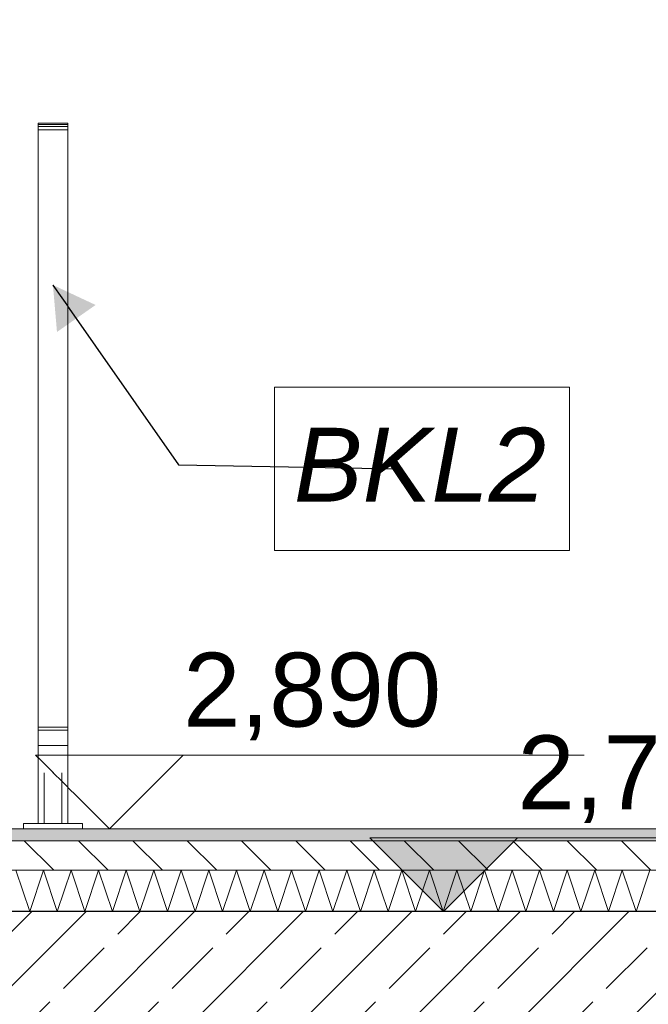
# Model space of a CAD drawing. Header units: millimetres. Extents: x 90539 to 127778, y -34922 to 14506.
# Tile 55 of 256: x 105776 to 106841, y 2593 to 4260. Entities that reach past the tile are written whole.
import ezdxf

# ---------------------------------------------------------------- set-up
doc = ezdxf.new("R2010")
doc.units = ezdxf.units.MM
doc.header["$MEASUREMENT"] = 0
doc.linetypes.add('Przerywana', pattern=[240, 120, -120])
doc.linetypes.add('Wipeout_Contour', pattern=[1000, 0, -1000])
for name, color, linetype, lineweight, true_color in [('0_Nr_pióra__85', 7, 'Continuous', 13, 0x80c2ff), ('Nowe_A-Konstrukcja Opis_Nr_pióra__78', 7, 'Continuous', 13, 0x00bb5e), ('Nowe_A-Wymiary-Wewnętrzne_Nr_pióra__45', 7, 'Continuous', 15, 0x40a5ff), ('Nowe_A-Wymiary-Wewnętrzne_Nr_pióra__85', 7, 'Continuous', 13, 0x80c2ff), ('Nowe_A-Wymiary-Zewnętrzne_Nr_pióra__45', 7, 'Continuous', 15, 0x40a5ff), ('Nowe_A-Wymiary-Zewnętrzne_Nr_pióra__85', 7, 'Continuous', 13, 0x80c2ff)]:
    doc.layers.add(name, color=color, linetype=linetype, lineweight=lineweight, true_color=true_color)
for name, color, linetype in [('Nowe_A-Balustrady-Schody', 7, 'Continuous'), ('Nowe_A-Posadzki', 7, 'Continuous'), ('Nowe_A-Stropy', 7, 'Continuous'), ('Nowe_A-Wymiary-Wewnętrzne', 7, 'Continuous'), ('Nowe_A-Wymiary-Zewnętrzne', 7, 'Continuous'), ('Nowe_A-Ściany-Konstrukcyjne', 7, 'Continuous')]:
    doc.layers.add(name, color=color, linetype=linetype)
for name, color, linetype, lineweight in [('Nowe_A-Balustrady-Schody_Nr_pióra__11', 7, 'Continuous', 13), ('Nowe_A-Balustrady-Schody_Nr_pióra__91', 7, 'Continuous', 13), ('Nowe_A-Posadzki_Nr_pióra__174', 7, 'Continuous', 5), ('Nowe_A-Posadzki_Nr_pióra__9', 7, 'Continuous', 13), ('Nowe_A-Stropy_Nr_pióra__29', 7, 'Continuous', 25), ('Nowe_A-Wymiary-Wewnętrzne_Nr_pióra__46', 5, 'Continuous', 15), ('Nowe_A-Wymiary-Zewnętrzne_Nr_pióra__46', 5, 'Continuous', 15)]:
    doc.layers.add(name, color=color, linetype=linetype, lineweight=lineweight)
doc.styles.add('STYL_AUTOMATYCZNY_2', font='arial.ttf')
doc.styles.add('STYL_AUTOMATYCZNY_3', font='arial.ttf')
doc.dimstyles.new('STYL_AUTOMATYCZNY__1', dxfattribs={"dimtxt": 125, "dimasz": 47.5, "dimexe": 0.18, "dimexo": 20, "dimgap": 0, "dimtad": 1, "dimdec": 1, "dimlfac": 0.1, "dimzin": 0, "dimdsep": 46, "dimtxsty": 'STYL_AUTOMATYCZNY_2', "dimblk": 'ARROWHEAD_11', "dimblk1": 'ARROWHEAD_11', "dimblk2": 'ARROWHEAD_11', "dimcen": 0.09, "dimclrd": 256, "dimclre": 256, "dimclrt": 5, "dimadec": 1, "dimazin": 0, "dimtfac": 1, "dimtdec": 4, "dimtmove": 0, "dimatfit": 3, "dimfxl": 0, "dimtolj": 1, "dimtzin": 0, "dimarcsym": 0})
doc.dimstyles.new('STYL_AUTOMATYCZNY__3', dxfattribs={"dimtxt": 0.18, "dimasz": 76, "dimexe": 0.18, "dimexo": 0.0625, "dimgap": 0, "dimtad": 0, "dimtih": 1, "dimtoh": 1, "dimdec": 4, "dimzin": 0, "dimdsep": 46, "dimcen": 0.09, "dimadec": 0, "dimazin": 0, "dimtfac": 1, "dimtdec": 4, "dimtmove": 0, "dimatfit": 3, "dimldrblk": 'ARROWHEAD_16', "dimfxl": 0, "dimtolj": 1, "dimtzin": 0, "dimarcsym": 0})

# ---------------------------------------------------------------- blocks, each defined once
blk = doc.blocks.new('ElemPrzekroju_43')
at = {"color": 254, "linetype": 'Wipeout_Contour', "lineweight": 0, "ltscale": 2119545.895262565}
blk.add_wipeout([(105732.6, 3738.7), (105707.6, 3738.7), (105707.6, 3070), (105732.6, 3070), (105732.6, 3060), (105707.6, 3060), (105707.6, 2890), (105782.6, 2890), (105782.6, 2898.9), (105807.6, 2898.9), (105807.6, 4084.7), (105857.6, 4084.7), (105857.6, 2898.9), (105882.6, 2898.9), (105882.6, 2890), (107307.6, 2890), (107307.6, 4260), (105707.6, 4260), (105707.6, 3748.7), (105732.6, 3748.7)], dxfattribs=at).dxf.layer = 'Nowe_A-Ściany-Konstrukcyjne'
blk = doc.blocks.new('ElemPrzekroju_142')
at = {"layer": 'Nowe_A-Stropy', "linetype": 'Continuous', "lineweight": 0, "true_color": 0x000000}
h = blk.add_hatch(dxfattribs=at)
h.set_pattern_fill('Beton_zbrojony', color=18, style=0, pattern_type=2)
h.set_pattern_definition([(45, (0, 0), (-91.92388, 91.92388), []), (45, (-45.96, 45.96), (-91.92388, 91.92388), [97.5, -32.5])])
h.paths.add_polyline_path([(102207.6, 2550), (102217.6, 2550), (107307.6, 2550), (107317.6, 2550), (107317.6, 2750), (102207.6, 2750)])
at = {"layer": 'Nowe_A-Stropy_Nr_pióra__29', "color": 7, "linetype": 'Continuous', "lineweight": 25}
blk.add_line((107317.6, 2750), (102207.6, 2750), dxfattribs=at)
blk = doc.blocks.new('*X375')
at = {"layer": 'Nowe_A-Posadzki_Nr_pióra__174', "color": 7, "linetype": 'Continuous', "lineweight": 5}
for p, q in [((105770, 2820), (105793.3, 2750)), ((105793.3, 2750), (105816.7, 2820)), ((105816.7, 2820), (105840, 2750)), ((105840, 2750), (105863.3, 2820)), ((105863.3, 2820), (105886.7, 2750)), ((105886.7, 2750), (105910, 2820)), ((105910, 2820), (105933.3, 2750)), ((105933.3, 2750), (105956.7, 2820)), ((105956.7, 2820), (105980, 2750)), ((105980, 2750), (106003.3, 2820)), ((106003.3, 2820), (106026.7, 2750)), ((106026.7, 2750), (106050, 2820)), ((106050, 2820), (106073.3, 2750)), ((106073.3, 2750), (106096.7, 2820)), ((106096.7, 2820), (106120, 2750)), ((106120, 2750), (106143.3, 2820)), ((106143.3, 2820), (106166.7, 2750)), ((106166.7, 2750), (106190, 2820)), ((106190, 2820), (106213.3, 2750)), ((106213.3, 2750), (106236.7, 2820)), ((106236.7, 2820), (106260, 2750)), ((106260, 2750), (106283.3, 2820)), ((106283.3, 2820), (106306.7, 2750)), ((106306.7, 2750), (106330, 2820)), ((106330, 2820), (106353.3, 2750)), ((106353.3, 2750), (106376.7, 2820)), ((106376.7, 2820), (106400, 2750)), ((106400, 2750), (106423.3, 2820)), ((106423.3, 2820), (106446.7, 2750)), ((106446.7, 2750), (106470, 2820)), ((106470, 2820), (106493.3, 2750)), ((106493.3, 2750), (106516.7, 2820)), ((106516.7, 2820), (106540, 2750)), ((106540, 2750), (106563.3, 2820)), ((106563.3, 2820), (106586.7, 2750)), ((106586.7, 2750), (106610, 2820)), ((106610, 2820), (106633.3, 2750)), ((106633.3, 2750), (106656.7, 2820)), ((106656.7, 2820), (106680, 2750)), ((106680, 2750), (106703.3, 2820)), ((106703.3, 2820), (106726.7, 2750)), ((106726.7, 2750), (106750, 2820)), ((106750, 2820), (106773.3, 2750)), ((106773.3, 2750), (106796.7, 2820)), ((106796.7, 2820), (106820, 2750)), ((106820, 2750), (106843.3, 2820))]:
    blk.add_line(p, q, dxfattribs=at)
blk = doc.blocks.new('ElemPrzekroju_324')
at = {"layer": 'Nowe_A-Posadzki', "linetype": 'Continuous', "lineweight": 0, "true_color": 0xbb9a81}
blk.add_hatch(color=33, dxfattribs=at).paths.add_polyline_path([(107317.6, 2890), (99177.6, 2890), (99177.6, 2870), (107317.6, 2870)])
at = {"layer": 'Nowe_A-Posadzki', "linetype": 'Continuous', "lineweight": 0, "true_color": 0x000000}
h = blk.add_hatch(dxfattribs=at)
h.set_pattern_fill('Cegła_zwykła', color=18, style=0, pattern_type=2)
h.set_pattern_definition([(135, (0, 0), (45.96194, 45.96194), [])])
h.paths.add_polyline_path([(99177.6, 2870), (99177.6, 2820), (107317.6, 2820), (107317.6, 2870)])
at = {"layer": 'Nowe_A-Posadzki_Nr_pióra__9', "color": 7, "linetype": 'Continuous', "lineweight": 13}
for p, q in [((107317.6, 2870), (99177.6, 2870)), ((107317.6, 2820), (99177.6, 2820))]:
    blk.add_line(p, q, dxfattribs=at)
at = {"layer": 'Nowe_A-Posadzki_Nr_pióra__9', "color": 7, "linetype": 'Continuous', "lineweight": 13, "flags": 128}
blk.add_lwpolyline([(107317.6, 2890), (102207.6, 2890), (102167.6, 2890), (100757.6, 2890)], dxfattribs=at)
at = {"layer": 'Nowe_A-Posadzki', "lineweight": 0}
blk.add_blockref('*X375', (0, 0), dxfattribs=at)
blk = doc.blocks.new('ElemPrzekroju_424')
at = {"color": 254, "linetype": 'Wipeout_Contour', "lineweight": 0, "ltscale": 423645.417942}
blk.add_wipeout([(105857.6, 4084.7), (105807.6, 4084.7), (105807.6, 4082.7), (105857.6, 4082.7)], dxfattribs=at).dxf.layer = 'Nowe_A-Balustrady-Schody'
at = {"color": 254, "linetype": 'Wipeout_Contour', "lineweight": 0, "ltscale": 423644.968362}
blk.add_wipeout([(105857.6, 4082.7), (105807.6, 4082.7), (105807.6, 4078.9), (105857.6, 4078.9)], dxfattribs=at).dxf.layer = 'Nowe_A-Balustrady-Schody'
at = {"color": 254, "linetype": 'Wipeout_Contour', "lineweight": 0, "ltscale": 423644.273843}
blk.add_wipeout([(105857.6, 4078.9), (105807.6, 4078.9), (105807.6, 4073.7), (105857.6, 4073.7)], dxfattribs=at).dxf.layer = 'Nowe_A-Balustrady-Schody'
at = {"layer": 'Nowe_A-Balustrady-Schody_Nr_pióra__11', "color": 7, "linetype": 'Continuous', "lineweight": 13}
for p, q in [((105857.6, 4084.7), (105807.6, 4084.7)), ((105807.6, 4084.7), (105807.6, 4082.7)), ((105857.6, 4084.7), (105857.6, 4082.7)), ((105857.6, 4082.7), (105807.6, 4082.7))]:
    blk.add_line(p, q, dxfattribs=at)
at = {"color": 254, "linetype": 'Wipeout_Contour', "lineweight": 0, "ltscale": 423643.420006}
blk.add_wipeout([(105857.6, 4073.7), (105807.6, 4073.7), (105807.6, 4067.8), (105857.6, 4067.8)], dxfattribs=at).dxf.layer = 'Nowe_A-Balustrady-Schody'
at = {"layer": 'Nowe_A-Balustrady-Schody_Nr_pióra__11', "color": 7, "linetype": 'Continuous', "lineweight": 13}
for p, q in [((105807.6, 4082.7), (105807.6, 4078.9)), ((105857.6, 4078.9), (105807.6, 4078.9)), ((105857.6, 4082.7), (105857.6, 4078.9))]:
    blk.add_line(p, q, dxfattribs=at)
at = {"color": 254, "linetype": 'Wipeout_Contour', "lineweight": 0, "ltscale": 423575.581265}
blk.add_wipeout([(105857.6, 4067.8), (105807.6, 4067.8), (105807.6, 3067.8), (105857.6, 3067.8)], dxfattribs=at).dxf.layer = 'Nowe_A-Balustrady-Schody'
at = {"layer": 'Nowe_A-Balustrady-Schody_Nr_pióra__11', "color": 7, "linetype": 'Continuous', "lineweight": 13}
for p, q in [((105807.6, 4078.9), (105807.6, 4073.7)), ((105857.6, 4073.7), (105807.6, 4073.7)), ((105807.6, 4073.7), (105807.6, 4067.8)), ((105857.6, 4078.9), (105857.6, 4073.7)), ((105857.6, 4073.7), (105857.6, 4067.8))]:
    blk.add_line(p, q, dxfattribs=at)
at = {"color": 254, "linetype": 'Wipeout_Contour', "lineweight": 0, "ltscale": 423507.862555}
blk.add_wipeout([(105857.6, 3067.8), (105807.6, 3067.8), (105807.6, 3062), (105857.6, 3062)], dxfattribs=at).dxf.layer = 'Nowe_A-Balustrady-Schody'
at = {"color": 254, "linetype": 'Wipeout_Contour', "lineweight": 0, "ltscale": 423507.232207}
blk.add_wipeout([(105857.6, 3062), (105807.6, 3062), (105807.6, 3056.9), (105857.6, 3056.9)], dxfattribs=at).dxf.layer = 'Nowe_A-Balustrady-Schody'
at = {"layer": 'Nowe_A-Balustrady-Schody_Nr_pióra__11', "color": 7, "linetype": 'Continuous', "lineweight": 13}
for p, q in [((105807.6, 4067.8), (105807.6, 3067.8)), ((105857.6, 4067.8), (105857.6, 3067.8))]:
    blk.add_line(p, q, dxfattribs=at)
at = {"color": 254, "linetype": 'Wipeout_Contour', "lineweight": 0, "ltscale": 423506.715704}
blk.add_wipeout([(105857.6, 3056.9), (105807.6, 3056.9), (105807.6, 3053), (105857.6, 3053)], dxfattribs=at).dxf.layer = 'Nowe_A-Balustrady-Schody'
at = {"layer": 'Nowe_A-Balustrady-Schody_Nr_pióra__11', "color": 7, "linetype": 'Continuous', "lineweight": 13}
for p, q in [((105807.6, 3067.8), (105807.6, 3062)), ((105857.6, 3067.8), (105857.6, 3062)), ((105857.6, 3062), (105807.6, 3062))]:
    blk.add_line(p, q, dxfattribs=at)
at = {"color": 254, "linetype": 'Wipeout_Contour', "lineweight": 0, "ltscale": 423505.276953}
blk.add_wipeout([(105807.6, 3053), (105807.6, 3031.9), (105857.6, 3031.9), (105857.6, 3053)], dxfattribs=at).dxf.layer = 'Nowe_A-Balustrady-Schody'
at = {"layer": 'Nowe_A-Balustrady-Schody_Nr_pióra__11', "color": 7, "linetype": 'Continuous', "lineweight": 13}
for p, q in [((105807.6, 3062), (105807.6, 3056.9)), ((105857.6, 3056.9), (105807.6, 3056.9)), ((105807.6, 3056.9), (105807.6, 3053)), ((105807.6, 3053), (105807.6, 3031.9)), ((105857.6, 3062), (105857.6, 3056.9)), ((105857.6, 3056.9), (105857.6, 3053)), ((105857.6, 3053), (105857.6, 3031.9))]:
    blk.add_line(p, q, dxfattribs=at)
blk = doc.blocks.new('ElemPrzekroju_425')
at = {"color": 254, "linetype": 'Wipeout_Contour', "lineweight": 0, "ltscale": 846990.496572}
blk.add_wipeout([(105807.6, 2898.9), (105817.6, 2898.9), (105817.6, 2984.9), (105847.6, 2984.9), (105847.6, 2898.9), (105857.6, 2898.9), (105857.6, 3031.3), (105807.6, 3031.3)], dxfattribs=at).dxf.layer = 'Nowe_A-Balustrady-Schody'
at = {"color": 254, "linetype": 'Wipeout_Contour', "lineweight": 0, "ltscale": 423504.02458}
blk.add_wipeout([(105807.6, 3031.3), (105857.6, 3031.3), (105857.6, 3031.9), (105807.6, 3031.9)], dxfattribs=at).dxf.layer = 'Nowe_A-Balustrady-Schody'
at = {"layer": 'Nowe_A-Balustrady-Schody_Nr_pióra__11', "color": 7, "linetype": 'Continuous', "lineweight": 13}
for p, q in [((105807.6, 3031.9), (105807.6, 3031.3)), ((105807.6, 3031.3), (105857.6, 3031.3)), ((105807.6, 2898.9), (105807.6, 3031.3)), ((105857.6, 3031.3), (105857.6, 3031.9)), ((105857.6, 2898.9), (105857.6, 3031.3))]:
    blk.add_line(p, q, dxfattribs=at)
blk = doc.blocks.new('ElemPrzekroju_427')
at = {"color": 254, "linetype": 'Wipeout_Contour', "lineweight": 0, "ltscale": 423493.939806}
blk.add_wipeout([(105847.6, 2898.9), (105847.6, 2984.9), (105817.6, 2984.9), (105817.6, 2898.9)], dxfattribs=at).dxf.layer = 'Nowe_A-Balustrady-Schody'
at = {"color": 254, "linetype": 'Wipeout_Contour', "lineweight": 0, "ltscale": 423488.676401}
blk.add_wipeout([(105782.6, 2890), (105882.6, 2890), (105882.6, 2898.9), (105782.6, 2898.9)], dxfattribs=at).dxf.layer = 'Nowe_A-Balustrady-Schody'
at = {"layer": 'Nowe_A-Balustrady-Schody_Nr_pióra__11', "color": 7, "linetype": 'Continuous', "lineweight": 13}
for p, q in [((105817.6, 2898.9), (105817.6, 2984.9)), ((105847.6, 2898.9), (105847.6, 2984.9))]:
    blk.add_line(p, q, dxfattribs=at)
at = {"layer": 'Nowe_A-Balustrady-Schody_Nr_pióra__91', "color": 7, "linetype": 'Continuous', "lineweight": 13}
for p, q in [((105882.6, 2898.9), (105782.6, 2898.9)), ((105782.6, 2890), (105782.6, 2898.9)), ((105882.6, 2890), (105882.6, 2898.9))]:
    blk.add_line(p, q, dxfattribs=at)
blk = doc.blocks.new('Wymiary_2', base_point=(105928.2, 2890))
at = {"layer": 'Nowe_A-Wymiary-Zewnętrzne_Nr_pióra__45', "color": 161, "linetype": 'Continuous', "lineweight": 15, "true_color": 0x40a5ff}
for p, q in [((105928.2, 2890), (105803.2, 3015)), ((105803.2, 3015), (106053.2, 3015)), ((106053.2, 3015), (105928.2, 2890)), ((106053.2, 3015), (106732.2, 3015))]:
    blk.add_line(p, q, dxfattribs=at)
at = {"layer": 'Nowe_A-Wymiary-Zewnętrzne_Nr_pióra__85', "color": 151, "linetype": 'Continuous', "lineweight": 13, "true_color": 0x80c2ff}
for q in [(105834.4, 2890), (106021.9, 2890)]:
    blk.add_line((105928.2, 2890), q, dxfattribs=at)
at = {"layer": 'Nowe_A-Wymiary-Zewnętrzne_Nr_pióra__46', "color": 5, "lineweight": 15, "insert": (106053.2, 3040), "char_height": 125, "attachment_point": 7, "style": 'STYL_AUTOMATYCZNY_2'}
blk.add_mtext('\\A1;{\\pql;\\fArial|b0|i0|c238|p0;\\W1.000000;2,890}', dxfattribs=at)
blk = doc.blocks.new('*D703')
at = {"layer": 'Nowe_A-Wymiary-Wewnętrzne_Nr_pióra__45', "linetype": 'Continuous', "lineweight": 15, "true_color": 0x40a5ff}
for points in [[(108300.4, 2890), (108301.4, 2885.2), (108304.1, 2881.2), (108308.1, 2878.5), (108312.9, 2877.5), (108317.7, 2878.5), (108321.8, 2881.2), (108324.5, 2885.2), (108325.4, 2890), (108324.5, 2894.8), (108321.8, 2898.8), (108317.7, 2901.5), (108312.9, 2902.5), (108308.1, 2901.5), (108304.1, 2898.8), (108301.4, 2894.8)], [(108300.4, 2540), (108301.4, 2535.2), (108304.1, 2531.2), (108308.1, 2528.5), (108312.9, 2527.5), (108317.7, 2528.5), (108321.8, 2531.2), (108324.5, 2535.2), (108325.4, 2540), (108324.5, 2544.8), (108321.8, 2548.8), (108317.7, 2551.5), (108312.9, 2552.5), (108308.1, 2551.5), (108304.1, 2548.8), (108301.4, 2544.8)]]:
    blk.add_hatch(color=161, dxfattribs=at).paths.add_polyline_path(points)
at = {"layer": 'Nowe_A-Wymiary-Wewnętrzne_Nr_pióra__45', "color": 161, "linetype": 'Continuous', "lineweight": 15, "true_color": 0x40a5ff}
for centre in [(108312.9, 2890), (108312.9, 2540)]:
    blk.add_circle(centre, 12.5, dxfattribs=at)
at = {"layer": 'Nowe_A-Wymiary-Wewnętrzne_Nr_pióra__85', "color": 151, "linetype": 'Continuous', "lineweight": 13, "true_color": 0x80c2ff}
for p, q in [((108300.4, 2890), (108266.1, 2890)), ((108359.8, 2890), (108325.4, 2890)), ((108312.9, 2552.5), (108312.9, 2877.5)), ((108300.4, 2540), (108266.1, 2540)), ((108359.8, 2540), (108325.4, 2540))]:
    blk.add_line(p, q, dxfattribs=at)
blk = doc.blocks.new('ARROWHEAD_11')
at = {"color": 0, "linetype": 'Continuous', "lineweight": 0}
blk.add_line((0, 0), (-1, 0), dxfattribs=at)
at = {"color": 0, "linetype": 'Continuous', "lineweight": 0, "const_width": 0.25, "flags": 128}
blk.add_lwpolyline([(-0.125, 0, 1), (0.125, 0, 1)], format="xyb", close=True, dxfattribs=at)
blk = doc.blocks.new('*D704')
at = {"layer": 'Nowe_A-Wymiary-Wewnętrzne_Nr_pióra__45', "linetype": 'Continuous', "lineweight": 15, "true_color": 0x40a5ff}
for points in [[(108300.4, 4960), (108301.4, 4955.2), (108304.1, 4951.2), (108308.1, 4948.5), (108312.9, 4947.5), (108317.7, 4948.5), (108321.8, 4951.2), (108324.5, 4955.2), (108325.4, 4960), (108324.5, 4964.8), (108321.8, 4968.8), (108317.7, 4971.5), (108312.9, 4972.5), (108308.1, 4971.5), (108304.1, 4968.8), (108301.4, 4964.8)], [(108300.4, 2890), (108301.4, 2885.2), (108304.1, 2881.2), (108308.1, 2878.5), (108312.9, 2877.5), (108317.7, 2878.5), (108321.8, 2881.2), (108324.5, 2885.2), (108325.4, 2890), (108324.5, 2894.8), (108321.8, 2898.8), (108317.7, 2901.5), (108312.9, 2902.5), (108308.1, 2901.5), (108304.1, 2898.8), (108301.4, 2894.8)]]:
    blk.add_hatch(color=161, dxfattribs=at).paths.add_polyline_path(points)
at = {"layer": 'Nowe_A-Wymiary-Wewnętrzne_Nr_pióra__45', "color": 161, "linetype": 'Continuous', "lineweight": 15, "true_color": 0x40a5ff}
for centre in [(108312.9, 4960), (108312.9, 2890)]:
    blk.add_circle(centre, 12.5, dxfattribs=at)
at = {"layer": 'Nowe_A-Wymiary-Wewnętrzne_Nr_pióra__85', "color": 151, "linetype": 'Continuous', "lineweight": 13, "true_color": 0x80c2ff}
for p, q in [((108300.4, 4960), (108266.1, 4960)), ((108359.8, 4960), (108325.4, 4960)), ((108312.9, 2902.5), (108312.9, 4947.5)), ((108300.4, 2890), (108266.1, 2890)), ((108359.8, 2890), (108325.4, 2890))]:
    blk.add_line(p, q, dxfattribs=at)
at = {"layer": 'Nowe_A-Wymiary-Wewnętrzne_Nr_pióra__46', "color": 5, "lineweight": 15, "char_height": 125, "attachment_point": 7, "rotation": 90, "style": 'STYL_AUTOMATYCZNY_2'}
for s, insert in [('\\A1;{\\pql;\\fArial|b0|i0|c238|p0;\\W1.000000;207,0}', (108287.9, 3877.3)), ('\\A1;{\\pql;\\fArial|b0|i0|c238|p0;\\W1.000000;35,0}', (108287.9, 2902.5))]:
    blk.add_mtext(s, dxfattribs=dict(at, insert=insert))
blk = doc.blocks.new('*D717')
at = {"layer": 'Nowe_A-Wymiary-Wewnętrzne_Nr_pióra__45', "linetype": 'Continuous', "lineweight": 15, "true_color": 0x40a5ff}
for points in [[(116511.2, 2890), (116512.1, 2885.2), (116514.8, 2881.2), (116518.9, 2878.5), (116523.7, 2877.5), (116528.4, 2878.5), (116532.5, 2881.2), (116535.2, 2885.2), (116536.2, 2890), (116535.2, 2894.8), (116532.5, 2898.8), (116528.4, 2901.5), (116523.7, 2902.5), (116518.9, 2901.5), (116514.8, 2898.8), (116512.1, 2894.8)], [(116511.2, 2540), (116512.1, 2535.2), (116514.8, 2531.2), (116518.9, 2528.5), (116523.7, 2527.5), (116528.4, 2528.5), (116532.5, 2531.2), (116535.2, 2535.2), (116536.2, 2540), (116535.2, 2544.8), (116532.5, 2548.8), (116528.4, 2551.5), (116523.7, 2552.5), (116518.9, 2551.5), (116514.8, 2548.8), (116512.1, 2544.8)]]:
    blk.add_hatch(color=161, dxfattribs=at).paths.add_polyline_path(points)
at = {"layer": 'Nowe_A-Wymiary-Wewnętrzne_Nr_pióra__45', "color": 161, "linetype": 'Continuous', "lineweight": 15, "true_color": 0x40a5ff}
for centre in [(116523.7, 2890), (116523.7, 2540)]:
    blk.add_circle(centre, 12.5, dxfattribs=at)
at = {"layer": 'Nowe_A-Wymiary-Wewnętrzne_Nr_pióra__85', "color": 151, "linetype": 'Continuous', "lineweight": 13, "true_color": 0x80c2ff}
for p, q in [((116511.2, 2890), (116476.8, 2890)), ((116570.5, 2890), (116536.2, 2890)), ((116523.7, 2552.5), (116523.7, 2877.5)), ((116511.2, 2540), (116476.8, 2540)), ((116570.5, 2540), (116536.2, 2540))]:
    blk.add_line(p, q, dxfattribs=at)
blk = doc.blocks.new('*D718')
at = {"layer": 'Nowe_A-Wymiary-Wewnętrzne_Nr_pióra__45', "linetype": 'Continuous', "lineweight": 15, "true_color": 0x40a5ff}
for points in [[(116511.2, 3790), (116512.1, 3785.2), (116514.8, 3781.2), (116518.9, 3778.5), (116523.7, 3777.5), (116528.4, 3778.5), (116532.5, 3781.2), (116535.2, 3785.2), (116536.2, 3790), (116535.2, 3794.8), (116532.5, 3798.8), (116528.4, 3801.5), (116523.7, 3802.5), (116518.9, 3801.5), (116514.8, 3798.8), (116512.1, 3794.8)], [(116511.2, 2890), (116512.1, 2885.2), (116514.8, 2881.2), (116518.9, 2878.5), (116523.7, 2877.5), (116528.4, 2878.5), (116532.5, 2881.2), (116535.2, 2885.2), (116536.2, 2890), (116535.2, 2894.8), (116532.5, 2898.8), (116528.4, 2901.5), (116523.7, 2902.5), (116518.9, 2901.5), (116514.8, 2898.8), (116512.1, 2894.8)]]:
    blk.add_hatch(color=161, dxfattribs=at).paths.add_polyline_path(points)
at = {"layer": 'Nowe_A-Wymiary-Wewnętrzne_Nr_pióra__45', "color": 161, "linetype": 'Continuous', "lineweight": 15, "true_color": 0x40a5ff}
for centre in [(116523.7, 3790), (116523.7, 2890)]:
    blk.add_circle(centre, 12.5, dxfattribs=at)
at = {"layer": 'Nowe_A-Wymiary-Wewnętrzne_Nr_pióra__85', "color": 151, "linetype": 'Continuous', "lineweight": 13, "true_color": 0x80c2ff}
for p, q in [((116511.2, 3790), (116476.8, 3790)), ((116570.5, 3790), (116536.2, 3790)), ((116523.7, 2902.5), (116523.7, 3777.5)), ((116511.2, 2890), (116476.8, 2890)), ((116570.5, 2890), (116536.2, 2890))]:
    blk.add_line(p, q, dxfattribs=at)
at = {"layer": 'Nowe_A-Wymiary-Wewnętrzne_Nr_pióra__46', "color": 5, "lineweight": 15, "char_height": 125, "attachment_point": 7, "rotation": 90, "style": 'STYL_AUTOMATYCZNY_2'}
for s, insert in [('\\A1;{\\pql;\\fArial|b0|i0|c238|p0;\\W1.000000;90,0}', (116498.7, 3340)), ('\\A1;{\\pql;\\fArial|b0|i0|c238|p0;\\W1.000000;35,0}', (116498.7, 2902.5))]:
    blk.add_mtext(s, dxfattribs=dict(at, insert=insert))
blk = doc.blocks.new('*D748')
at = {"layer": 'Nowe_A-Wymiary-Zewnętrzne_Nr_pióra__45', "linetype": 'Continuous', "lineweight": 15, "true_color": 0x40a5ff}
for points in [[(119375.1, 12845), (119376.1, 12840.2), (119378.8, 12836.2), (119382.8, 12833.5), (119387.6, 12832.5), (119392.4, 12833.5), (119396.5, 12836.2), (119399.2, 12840.2), (119400.1, 12845), (119399.2, 12849.8), (119396.5, 12853.8), (119392.4, 12856.5), (119387.6, 12857.5), (119382.8, 12856.5), (119378.8, 12853.8), (119376.1, 12849.8)], [(119375.1, -450), (119376.1, -454.8), (119378.8, -458.8), (119382.8, -461.5), (119387.6, -462.5), (119392.4, -461.5), (119396.5, -458.8), (119399.2, -454.8), (119400.1, -450), (119399.2, -445.2), (119396.5, -441.2), (119392.4, -438.5), (119387.6, -437.5), (119382.8, -438.5), (119378.8, -441.2), (119376.1, -445.2)]]:
    blk.add_hatch(color=161, dxfattribs=at).paths.add_polyline_path(points)
at = {"layer": 'Nowe_A-Wymiary-Zewnętrzne_Nr_pióra__45', "color": 161, "linetype": 'Continuous', "lineweight": 15, "true_color": 0x40a5ff}
for centre in [(119387.6, 12845), (119387.6, -450)]:
    blk.add_circle(centre, 12.5, dxfattribs=at)
at = {"layer": 'Nowe_A-Wymiary-Zewnętrzne_Nr_pióra__85', "color": 151, "linetype": 'Continuous', "lineweight": 13, "true_color": 0x80c2ff}
for p, q in [((119387.6, 12857.5), (119387.6, 12870)), ((119375.1, 12845), (119340.8, 12845)), ((119434.5, 12845), (119400.1, 12845)), ((119387.6, -437.5), (119387.6, 12832.5)), ((119375.1, -450), (119340.8, -450)), ((119434.5, -450), (119400.1, -450)), ((119387.6, -475), (119387.6, -462.5))]:
    blk.add_line(p, q, dxfattribs=at)
at = {"layer": 'Nowe_A-Wymiary-Zewnętrzne_Nr_pióra__46', "color": 5, "lineweight": 15, "insert": (119362.6, 5911.5), "char_height": 125, "attachment_point": 7, "rotation": 90, "style": 'STYL_AUTOMATYCZNY_2'}
blk.add_mtext('\\A1;{\\pql;\\fArial|b0|i0|c238|p0;\\W1.000000;1\xa0329,5}', dxfattribs=at)
blk = doc.blocks.new('Wymiary_12', base_point=(106494.2, 2750))
at = {"layer": 'Nowe_A-Wymiary-Zewnętrzne_Nr_pióra__45', "linetype": 'Continuous', "lineweight": 15, "true_color": 0x40a5ff}
blk.add_hatch(color=161, dxfattribs=at).paths.add_polyline_path([(106494.2, 2750), (106619.2, 2875), (106369.2, 2875)])
at = {"layer": 'Nowe_A-Wymiary-Zewnętrzne_Nr_pióra__45', "color": 161, "linetype": 'Continuous', "lineweight": 15, "true_color": 0x40a5ff}
for p, q in [((106494.2, 2750), (106369.2, 2875)), ((106369.2, 2875), (106619.2, 2875)), ((106619.2, 2875), (106494.2, 2750)), ((106619.2, 2875), (107298.2, 2875))]:
    blk.add_line(p, q, dxfattribs=at)
at = {"layer": 'Nowe_A-Wymiary-Zewnętrzne_Nr_pióra__85', "color": 151, "linetype": 'Continuous', "lineweight": 13, "true_color": 0x80c2ff}
for q in [(106400.4, 2750), (106587.9, 2750)]:
    blk.add_line((106494.2, 2750), q, dxfattribs=at)
at = {"layer": 'Nowe_A-Wymiary-Zewnętrzne_Nr_pióra__46', "color": 5, "lineweight": 15, "insert": (106619.2, 2900), "char_height": 125, "attachment_point": 7, "style": 'STYL_AUTOMATYCZNY_2'}
blk.add_mtext('\\A1;{\\pql;\\fArial|b0|i0|c238|p0;\\W1.000000;2,750}', dxfattribs=at)
blk = doc.blocks.new('ARROWHEAD_16')
at = {"linetype": 'Continuous', "lineweight": 0}
blk.add_hatch(color=0, dxfattribs=at).paths.add_polyline_path([(-0.9093, 0.525), (0, 0), (-0.9093, -0.525)])
at = {"color": 0, "linetype": 'Continuous', "lineweight": 0}
blk.add_line((0, 0), (-1, 0), dxfattribs=at)
blk = doc.blocks.new('A Przekrój_STORY_MARKER')
at = {"layer": '0_Nr_pióra__85', "color": 151, "linetype": 'Przerywana', "lineweight": 13, "true_color": 0x80c2ff}
blk.add_line((94200.6, 2890), (119573.8, 2890), dxfattribs=at)

msp = doc.modelspace()

# ---------------------------------------------------------------- block references
at = {"layer": 'Nowe_A-Stropy', "lineweight": 0}
msp.add_blockref('ElemPrzekroju_142', (0, 0), dxfattribs=at)
at = {"layer": 'Nowe_A-Ściany-Konstrukcyjne', "lineweight": 0}
msp.add_blockref('ElemPrzekroju_43', (0, 0), dxfattribs=at)

# ---------------------------------------------------------------- next in the draw order: linework, layer by layer
at = {"layer": 'Nowe_A-Konstrukcja Opis_Nr_pióra__78', "color": 112, "linetype": 'Continuous', "lineweight": 13, "true_color": 0x00bb5e, "flags": 128}
msp.add_lwpolyline([(106207.8, 3637.57), (106707.17, 3637.57), (106707.17, 3361.14), (106207.8, 3361.14)], close=True, dxfattribs=at)

# ---------------------------------------------------------------- next in the draw order: block references
at = {"layer": 'Nowe_A-Balustrady-Schody', "lineweight": 0}
msp.add_blockref('ElemPrzekroju_424', (0, 0), dxfattribs=at)
at = {"layer": 'Nowe_A-Posadzki', "lineweight": 0}
msp.add_blockref('ElemPrzekroju_324', (0, 0), dxfattribs=at)
at = {"layer": 'Nowe_A-Wymiary-Zewnętrzne', "color": 151, "linetype": 'Continuous', "lineweight": 13, "true_color": 0x80c2ff}
msp.add_blockref('Wymiary_12', (106494.18, 2750), dxfattribs=at)

# ---------------------------------------------------------------- next in the draw order: texts
at = {"layer": 'Nowe_A-Konstrukcja Opis_Nr_pióra__78', "color": 112, "linetype": 'Continuous', "lineweight": 13, "true_color": 0x00bb5e, "insert": (106667.61, 3506.5), "char_height": 125, "attachment_point": 6, "style": 'STYL_AUTOMATYCZNY_3'}
msp.add_mtext('\\A1;{\\pqr;\\fArial|b0|i1|c238|p0;\\W1.000000;BKL\\fArial|b0|i1|c238|p0;\\W1.000000;2}', dxfattribs=at)

# ---------------------------------------------------------------- next in the draw order: block references
at = {"layer": 'Nowe_A-Balustrady-Schody', "lineweight": 0}
msp.add_blockref('ElemPrzekroju_425', (0, 0), dxfattribs=at)

# ---------------------------------------------------------------- next in the draw order: leaders
at = {"layer": 'Nowe_A-Konstrukcja Opis_Nr_pióra__78', "color": 112, "linetype": 'Continuous', "lineweight": 13, "true_color": 0x00bb5e, "annotation_type": 0, "has_hookline": 1, "hookline_direction": 0, "text_width": 420.25}
msp.add_leader([(105832.6, 3810.8), (106045.1, 3506.5), (106417.93, 3499.36)], dimstyle='STYL_AUTOMATYCZNY__3', dxfattribs=at)

# ---------------------------------------------------------------- next in the draw order: block references
at = {"layer": 'Nowe_A-Balustrady-Schody', "lineweight": 0}
msp.add_blockref('ElemPrzekroju_427', (0, 0), dxfattribs=at)

# ---------------------------------------------------------------- next in the draw order: block references
at = {"linetype": 'Continuous', "lineweight": 0}
msp.add_blockref('A Przekrój_STORY_MARKER', (0, 0), dxfattribs=at)
at = {"layer": 'Nowe_A-Wymiary-Zewnętrzne', "color": 151, "linetype": 'Continuous', "lineweight": 13, "true_color": 0x80c2ff}
msp.add_blockref('Wymiary_2', (105928.16, 2890), dxfattribs=at)

# ---------------------------------------------------------------- next in the draw order: dimensions: what is measured, and where the dimension line sits
at = {"layer": 'Nowe_A-Wymiary-Wewnętrzne', "color": 151, "linetype": 'Continuous', "lineweight": 13, "true_color": 0x80c2ff}
for base, p1, p2, picture, middle in [((108312.93, 4960), (99177.6, 2890), (107577.6, 4960), '*D704', (108225.43, 4086.72)), ((116523.66, 3790), (99177.6, 2890), (116907.6, 3790), '*D718', (116436.16, 3501.82)), ((108312.93, 2890), (99167.6, 2540), (99177.6, 2890), '*D703', (108225.43, 3064.32)), ((116523.66, 2890), (99167.6, 2540), (99177.6, 2890), '*D717', (116436.16, 3064.32))]:
    dim = msp.add_linear_dim(base=base, p1=p1, p2=p2, angle=90, dimstyle='STYL_AUTOMATYCZNY__1', dxfattribs=at)
    dim.commit()
    dim.dimension.update_dxf_attribs({"geometry": picture, "text_midpoint": middle, "dimtype": 160, "text_rotation": 90})
at = {"layer": 'Nowe_A-Wymiary-Zewnętrzne', "color": 151, "linetype": 'Continuous', "lineweight": 13, "true_color": 0x80c2ff}
dim = msp.add_linear_dim(base=(119387.63, 12845), p1=(95120.09, -450), p2=(98654.74, 12845), angle=90, dimstyle='STYL_AUTOMATYCZNY__1', dxfattribs=at)
dim.commit()
dim.dimension.update_dxf_attribs({"geometry": '*D748', "text_midpoint": (119300.13, 6192.64), "dimtype": 160, "text_rotation": 90})

doc.saveas('drawing.dxf')
